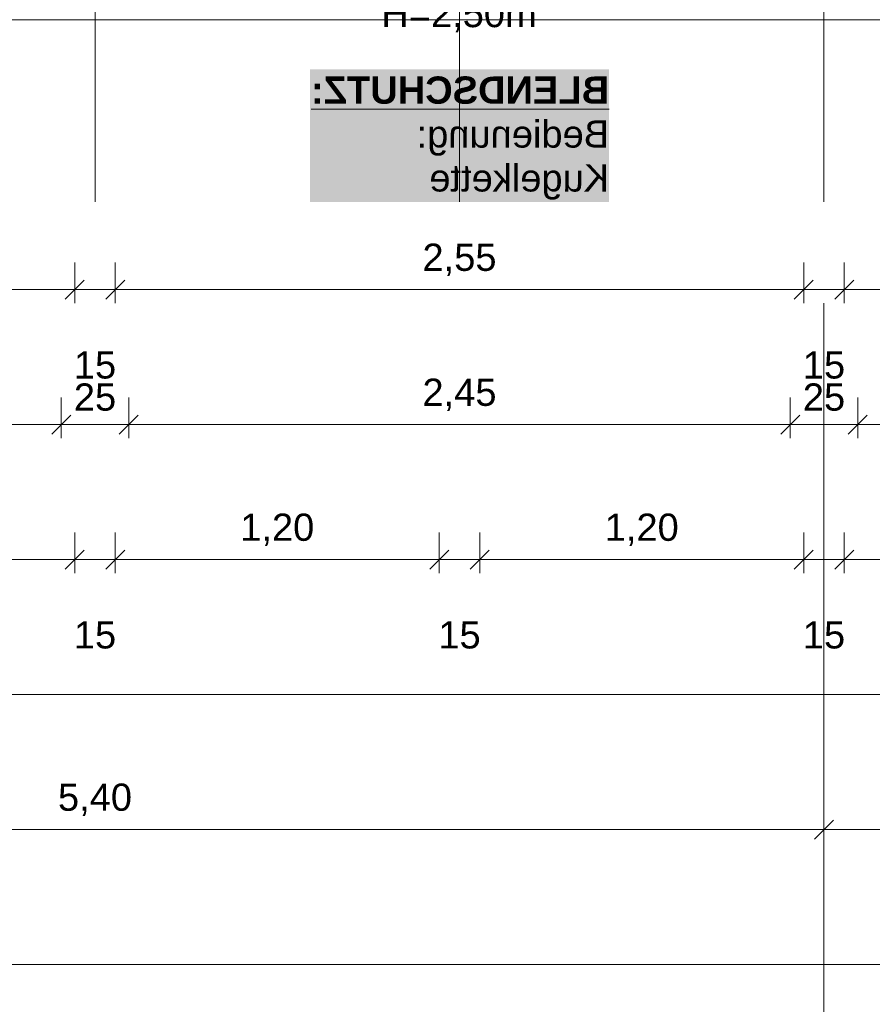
# Model space of a CAD drawing. Header units: metres. Extents: x -49 to 152, y -127 to 99.
# Tile 10 of 177: x -36.73 to -33.57, y -25.92 to -22.27. Entities that reach past the tile are written whole.
import ezdxf

# ---------------------------------------------------------------- set-up
doc = ezdxf.new("R2010")
doc.units = ezdxf.units.M
doc.header["$PDMODE"] = 1
doc.header["$PDSIZE"] = -2
doc.linetypes.add('Achsen 01', pattern=[5.291531, 3.175, -1.058062, 0.352704, -0.705764])
doc.linetypes.add('Raster 01', pattern=[2, 1, -1])
doc.layers.get('0').update_dxf_attribs({"lineweight": 25})
for name, color, linetype, lineweight, true_color in [('014_Fassadenarbeiten-000 Aufsicht Betonfertigteile', 7, 'Continuous', 9, 0xc0c0c0), ('AV1-Achsen', 1, 'Achsen 01', 18, 0xff0000), ('AV1-Raster', 7, 'Raster 01', 9, 0xa6a6a6)]:
    doc.layers.add(name, color=color, linetype=linetype, lineweight=lineweight, true_color=true_color)
for name, color, linetype, lineweight in [('030_Sonnenschutzarbeiten-BLENDSCHUTZ', 7, 'Continuous', 5), ('030_Sonnenschutzarbeiten-BLENDSCHUTZ  Beschriftung', 7, 'Continuous', 5), ('_1.35m (3D)', 7, 'Continuous', 9), ('_GRU (2D)', 7, 'Continuous', 9), ('_OG 3 (2D)', 7, 'Continuous', 9), ('_OG 3 - DS (2D)', 7, 'Continuous', 9), ('Bemaßung-Bemaßung', 7, 'Continuous', 9)]:
    doc.layers.add(name, color=color, linetype=linetype, lineweight=lineweight)
doc.layers.get('0').freeze()
doc.styles.add('Arial', font='arial.ttf')
doc.styles.add('Arial (bold)', font='arialbd.ttf')
doc.dimstyles.new('COE 50', dxfattribs={"dimtxt": 100.872396, "dimasz": 0.001414, "dimexe": 0.001, "dimexo": 0.01, "dimgap": 0.001, "dimtad": 1, "dimdec": 3, "dimtxsty": 'Arial', "dimblk": 'VW_SLASH-3', "dimblk1": 'VW_SLASH-3', "dimblk2": 'VW_SLASH-3', "dimcen": 0, "dimadec": 3, "dimazin": 0, "dimtfac": 0.8, "dimtdec": 3, "dimtix": 1, "dimtmove": 0, "dimatfit": 0, "dimldrblk": 'VW_SLASH-2', "dimfxl": 0.002, "dimfxlon": 1, "dimfrac": 2, "dimtolj": 1, "dimarcsym": 0})

# ---------------------------------------------------------------- blocks, each defined once
blk = doc.blocks.new('Group-4')
at = {"layer": 'AV1-Raster'}
for p, q in [((-36.45, -22.95), (-36.45, 1.35)), ((-35.1, -22.95), (-35.1, 1.35)), ((-33.75, -22.95), (-33.75, 1.35))]:
    blk.add_line(p, q, dxfattribs=at)
blk = doc.blocks.new('1.35m (3D)')
at = {"layer": 'AV1-Raster', "color": 7}
blk.add_blockref('Group-4', (0, 0), dxfattribs=at)
blk = doc.blocks.new('Blendschutz Beschriftung')
at = {"layer": '030_Sonnenschutzarbeiten-BLENDSCHUTZ  Beschriftung', "color": 254, "linetype": 'Continuous', "transparency": 33554559}
blk.add_solid([(-0.554, -0.1644), (0.554, -0.1644), (-0.554, 0.3267), (0.554, 0.3267)], dxfattribs=at)
at = {"layer": '030_Sonnenschutzarbeiten-BLENDSCHUTZ  Beschriftung', "insert": (-0.554, 0.3002), "char_height": 0.100872, "attachment_point": 1, "line_spacing_factor": 0.967016, "style": 'Arial (bold)'}
blk.add_mtext('{\\LBLENDSCHUTZ:}{\\fArial|b0|i0|c0|p0;\\l\\PBedienung: \\PKugelkette }', dxfattribs=at)
blk = doc.blocks.new('OG 3 - DS (2D)')
at = {"layer": '030_Sonnenschutzarbeiten-BLENDSCHUTZ  Beschriftung', "color": 7, "xscale": -1}
blk.add_blockref('Blendschutz Beschriftung', (-35.1, -22.7856), dxfattribs=at)
at = {"layer": '030_Sonnenschutzarbeiten-BLENDSCHUTZ', "color": 7, "insert": (-35.3897, -22.2018), "char_height": 0.10087, "attachment_point": 1, "line_spacing_factor": 0.969122, "style": 'Arial'}
blk.add_mtext('H=2,50m', dxfattribs=at)
blk = doc.blocks.new('VW_SLASH-3')
at = {"color": 0, "linetype": 'ByBlock', "lineweight": -2, "transparency": 16777216}
blk.add_line((0, 0), (-1, 0), dxfattribs=at)
at = {"color": 0, "linetype": 'Continuous', "lineweight": 15, "transparency": 16777216, "flags": 128}
blk.add_lwpolyline([(0.5, 0.5), (-0.5, -0.5)], dxfattribs=at)
blk = doc.blocks.new('*D445')
at = {"layer": 'Bemaßung-Bemaßung', "color": 0, "lineweight": -2}
for p, q in [((-39.15, -25.675), (-39.15, -25.825)), ((0, -25.675), (0, -25.825)), ((-0.0707, -25.775), (-39.0793, -25.775))]:
    blk.add_line(p, q, dxfattribs=at)
at = {"layer": 'Defpoints', "color": 0}
for p in [(-39.15, -21.6), (0, -21.6), (-39.15, -25.775)]:
    blk.add_point(p, dxfattribs=at)
at = {"layer": 'Bemaßung-Bemaßung', "color": 0, "lineweight": -2, "xscale": 0.070693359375, "yscale": 0.070693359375, "zscale": 0.070693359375, "rotation": 180}
blk.add_blockref('VW_SLASH-3', (-39.15, -25.775), dxfattribs=at)
at = {"layer": 'Bemaßung-Bemaßung', "color": 0, "lineweight": -2, "xscale": 0.070693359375, "yscale": 0.070693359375, "zscale": 0.070693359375}
blk.add_blockref('VW_SLASH-3', (0, -25.775), dxfattribs=at)
at = {"layer": 'Bemaßung-Bemaßung', "color": 0, "insert": (-19.575, -25.6341), "char_height": 0.15131, "attachment_point": 5, "style": 'Arial'}
blk.add_mtext('\\A1;39,15', dxfattribs=at)
blk = doc.blocks.new('VW_SLASH-2')
at = {"color": 0, "linetype": 'ByBlock', "lineweight": -2, "transparency": 16777216}
blk.add_line((0, 0), (-1, 0), dxfattribs=at)
at = {"color": 0, "linetype": 'Continuous', "lineweight": 15, "transparency": 16777216, "flags": 128}
blk.add_lwpolyline([(0.5, 0.5), (-0.5, -0.5)], dxfattribs=at)
blk = doc.blocks.new('*D446')
at = {"layer": 'Bemaßung-Bemaßung', "color": 0, "lineweight": -2}
for p, q in [((-39.15, -25.175), (-39.15, -25.325)), ((-33.75, -25.175), (-33.75, -25.325)), ((-33.8207, -25.275), (-39.0793, -25.275))]:
    blk.add_line(p, q, dxfattribs=at)
at = {"layer": 'Defpoints', "color": 0}
for p in [(-39.15, -21.6), (-33.75, -21.6), (-39.15, -25.275)]:
    blk.add_point(p, dxfattribs=at)
at = {"layer": 'Bemaßung-Bemaßung', "color": 0, "lineweight": -2, "xscale": 0.070693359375, "yscale": 0.070693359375, "zscale": 0.070693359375, "rotation": 180}
blk.add_blockref('VW_SLASH-3', (-39.15, -25.275), dxfattribs=at)
at = {"layer": 'Bemaßung-Bemaßung', "color": 0, "lineweight": -2, "xscale": 0.070693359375, "yscale": 0.070693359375, "zscale": 0.070693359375}
blk.add_blockref('VW_SLASH-3', (-33.75, -25.275), dxfattribs=at)
at = {"layer": 'Bemaßung-Bemaßung', "color": 0, "insert": (-36.45, -25.1644), "char_height": 0.10087, "attachment_point": 5, "style": 'Arial'}
blk.add_mtext('\\A1;5,40', dxfattribs=at)
blk = doc.blocks.new('*D447')
at = {"layer": 'Bemaßung-Bemaßung', "color": 0, "lineweight": -2}
for p, q in [((-33.75, -25.175), (-33.75, -25.325)), ((-28.35, -25.175), (-28.35, -25.325)), ((-28.4207, -25.275), (-33.6793, -25.275))]:
    blk.add_line(p, q, dxfattribs=at)
at = {"layer": 'Defpoints', "color": 0}
for p in [(-33.75, -21.6), (-28.35, -21.6), (-33.75, -25.275)]:
    blk.add_point(p, dxfattribs=at)
at = {"layer": 'Bemaßung-Bemaßung', "color": 0, "lineweight": -2, "xscale": 0.070693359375, "yscale": 0.070693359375, "zscale": 0.070693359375, "rotation": 180}
blk.add_blockref('VW_SLASH-3', (-33.75, -25.275), dxfattribs=at)
at = {"layer": 'Bemaßung-Bemaßung', "color": 0, "lineweight": -2, "xscale": 0.070693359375, "yscale": 0.070693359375, "zscale": 0.070693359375}
blk.add_blockref('VW_SLASH-3', (-28.35, -25.275), dxfattribs=at)
at = {"layer": 'Bemaßung-Bemaßung', "color": 0, "insert": (-31.05, -25.1644), "char_height": 0.10087, "attachment_point": 5, "style": 'Arial'}
blk.add_mtext('\\A1;5,40', dxfattribs=at)
blk = doc.blocks.new('*D453')
at = {"layer": 'Bemaßung-Bemaßung', "color": 0, "lineweight": -2}
for p, q in [((-39.825, -24.675), (-39.825, -24.825)), ((0.675, -24.675), (0.675, -24.825)), ((0.6043, -24.775), (-39.7543, -24.775))]:
    blk.add_line(p, q, dxfattribs=at)
at = {"layer": 'Defpoints', "color": 0}
for p in [(-39.825, -22.275), (0.675, -22.275), (-39.825, -24.775)]:
    blk.add_point(p, dxfattribs=at)
at = {"layer": 'Bemaßung-Bemaßung', "color": 0, "lineweight": -2, "xscale": 0.070693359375, "yscale": 0.070693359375, "zscale": 0.070693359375, "rotation": 180}
blk.add_blockref('VW_SLASH-3', (-39.825, -24.775), dxfattribs=at)
at = {"layer": 'Bemaßung-Bemaßung', "color": 0, "lineweight": -2, "xscale": 0.070693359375, "yscale": 0.070693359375, "zscale": 0.070693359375}
blk.add_blockref('VW_SLASH-3', (0.675, -24.775), dxfattribs=at)
at = {"layer": 'Bemaßung-Bemaßung', "color": 0, "insert": (-19.575, -24.6644), "char_height": 0.10087, "attachment_point": 5, "style": 'Arial'}
blk.add_mtext('\\A1;40,50', dxfattribs=at)
blk = doc.blocks.new('*D505')
at = {"layer": 'Bemaßung-Bemaßung', "color": 0, "linetype": 'Continuous', "lineweight": -2}
for p, q in [((-33.675, -24.175), (-33.675, -24.325)), ((-32.475, -24.175), (-32.475, -24.325)), ((-33.6043, -24.275), (-32.5457, -24.275))]:
    blk.add_line(p, q, dxfattribs=at)
at = {"layer": 'Defpoints', "color": 0}
for p in [(-33.675, -22.275), (-32.475, -22.275), (-32.475, -24.275)]:
    blk.add_point(p, dxfattribs=at)
at = {"layer": 'Bemaßung-Bemaßung', "color": 0, "lineweight": -2, "xscale": 0.070693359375, "yscale": 0.070693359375, "zscale": 0.070693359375, "rotation": 180}
blk.add_blockref('VW_SLASH-3', (-33.675, -24.275), dxfattribs=at)
at = {"layer": 'Bemaßung-Bemaßung', "color": 0, "lineweight": -2, "xscale": 0.070693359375, "yscale": 0.070693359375, "zscale": 0.070693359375}
blk.add_blockref('VW_SLASH-3', (-32.475, -24.275), dxfattribs=at)
at = {"layer": 'Bemaßung-Bemaßung', "color": 0, "insert": (-33.075, -24.1644), "char_height": 0.10087, "attachment_point": 5, "style": 'Arial'}
blk.add_mtext('\\A1;1,20', dxfattribs=at)
blk = doc.blocks.new('*D506')
at = {"layer": 'Bemaßung-Bemaßung', "color": 0, "linetype": 'Continuous', "lineweight": -2}
for p, q in [((-33.825, -24.175), (-33.825, -24.325)), ((-33.675, -24.175), (-33.675, -24.325)), ((-33.8957, -24.275), (-33.9664, -24.275)), ((-33.825, -24.275), (-33.675, -24.275)), ((-33.6043, -24.275), (-33.5336, -24.275))]:
    blk.add_line(p, q, dxfattribs=at)
at = {"layer": 'Defpoints', "color": 0}
for p in [(-33.825, -22.275), (-33.675, -22.275), (-33.675, -24.275)]:
    blk.add_point(p, dxfattribs=at)
at = {"layer": 'Bemaßung-Bemaßung', "color": 0, "lineweight": -2, "xscale": 0.070693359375, "yscale": 0.070693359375, "zscale": 0.070693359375}
blk.add_blockref('VW_SLASH-3', (-33.825, -24.275), dxfattribs=at)
at = {"layer": 'Bemaßung-Bemaßung', "color": 0, "lineweight": -2, "xscale": 0.070693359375, "yscale": 0.070693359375, "zscale": 0.070693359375, "rotation": 180}
blk.add_blockref('VW_SLASH-3', (-33.675, -24.275), dxfattribs=at)
at = {"layer": 'Bemaßung-Bemaßung', "color": 0, "insert": (-33.75, -24.5545), "char_height": 0.10087, "attachment_point": 5, "style": 'Arial'}
blk.add_mtext('\\A1;15', dxfattribs=at)
blk = doc.blocks.new('*D507')
at = {"layer": 'Bemaßung-Bemaßung', "color": 0, "linetype": 'Continuous', "lineweight": -2}
for p, q in [((-35.025, -24.175), (-35.025, -24.325)), ((-33.825, -24.175), (-33.825, -24.325)), ((-34.9543, -24.275), (-33.8957, -24.275))]:
    blk.add_line(p, q, dxfattribs=at)
at = {"layer": 'Defpoints', "color": 0}
for p in [(-35.025, -22.275), (-33.825, -22.275), (-33.825, -24.275)]:
    blk.add_point(p, dxfattribs=at)
at = {"layer": 'Bemaßung-Bemaßung', "color": 0, "lineweight": -2, "xscale": 0.070693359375, "yscale": 0.070693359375, "zscale": 0.070693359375, "rotation": 180}
blk.add_blockref('VW_SLASH-3', (-35.025, -24.275), dxfattribs=at)
at = {"layer": 'Bemaßung-Bemaßung', "color": 0, "lineweight": -2, "xscale": 0.070693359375, "yscale": 0.070693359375, "zscale": 0.070693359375}
blk.add_blockref('VW_SLASH-3', (-33.825, -24.275), dxfattribs=at)
at = {"layer": 'Bemaßung-Bemaßung', "color": 0, "insert": (-34.425, -24.1644), "char_height": 0.10087, "attachment_point": 5, "style": 'Arial'}
blk.add_mtext('\\A1;1,20', dxfattribs=at)
blk = doc.blocks.new('*D508')
at = {"layer": 'Bemaßung-Bemaßung', "color": 0, "linetype": 'Continuous', "lineweight": -2}
for p, q in [((-35.175, -24.175), (-35.175, -24.325)), ((-35.025, -24.175), (-35.025, -24.325)), ((-35.2457, -24.275), (-35.3164, -24.275)), ((-35.175, -24.275), (-35.025, -24.275)), ((-34.9543, -24.275), (-34.8836, -24.275))]:
    blk.add_line(p, q, dxfattribs=at)
at = {"layer": 'Defpoints', "color": 0}
for p in [(-35.175, -22.275), (-35.025, -22.275), (-35.025, -24.275)]:
    blk.add_point(p, dxfattribs=at)
at = {"layer": 'Bemaßung-Bemaßung', "color": 0, "lineweight": -2, "xscale": 0.070693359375, "yscale": 0.070693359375, "zscale": 0.070693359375}
blk.add_blockref('VW_SLASH-3', (-35.175, -24.275), dxfattribs=at)
at = {"layer": 'Bemaßung-Bemaßung', "color": 0, "lineweight": -2, "xscale": 0.070693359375, "yscale": 0.070693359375, "zscale": 0.070693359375, "rotation": 180}
blk.add_blockref('VW_SLASH-3', (-35.025, -24.275), dxfattribs=at)
at = {"layer": 'Bemaßung-Bemaßung', "color": 0, "insert": (-35.1, -24.5545), "char_height": 0.10087, "attachment_point": 5, "style": 'Arial'}
blk.add_mtext('\\A1;15', dxfattribs=at)
blk = doc.blocks.new('*D509')
at = {"layer": 'Bemaßung-Bemaßung', "color": 0, "linetype": 'Continuous', "lineweight": -2}
for p, q in [((-36.375, -24.175), (-36.375, -24.325)), ((-35.175, -24.175), (-35.175, -24.325)), ((-36.3043, -24.275), (-35.2457, -24.275))]:
    blk.add_line(p, q, dxfattribs=at)
at = {"layer": 'Defpoints', "color": 0}
for p in [(-36.375, -22.275), (-35.175, -22.275), (-35.175, -24.275)]:
    blk.add_point(p, dxfattribs=at)
at = {"layer": 'Bemaßung-Bemaßung', "color": 0, "lineweight": -2, "xscale": 0.070693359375, "yscale": 0.070693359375, "zscale": 0.070693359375, "rotation": 180}
blk.add_blockref('VW_SLASH-3', (-36.375, -24.275), dxfattribs=at)
at = {"layer": 'Bemaßung-Bemaßung', "color": 0, "lineweight": -2, "xscale": 0.070693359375, "yscale": 0.070693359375, "zscale": 0.070693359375}
blk.add_blockref('VW_SLASH-3', (-35.175, -24.275), dxfattribs=at)
at = {"layer": 'Bemaßung-Bemaßung', "color": 0, "insert": (-35.775, -24.1644), "char_height": 0.10087, "attachment_point": 5, "style": 'Arial'}
blk.add_mtext('\\A1;1,20', dxfattribs=at)
blk = doc.blocks.new('*D510')
at = {"layer": 'Bemaßung-Bemaßung', "color": 0, "linetype": 'Continuous', "lineweight": -2}
for p, q in [((-36.525, -24.175), (-36.525, -24.325)), ((-36.375, -24.175), (-36.375, -24.325)), ((-36.5957, -24.275), (-36.6664, -24.275)), ((-36.525, -24.275), (-36.375, -24.275)), ((-36.3043, -24.275), (-36.2336, -24.275))]:
    blk.add_line(p, q, dxfattribs=at)
at = {"layer": 'Defpoints', "color": 0}
for p in [(-36.525, -22.275), (-36.375, -22.275), (-36.375, -24.275)]:
    blk.add_point(p, dxfattribs=at)
at = {"layer": 'Bemaßung-Bemaßung', "color": 0, "lineweight": -2, "xscale": 0.070693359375, "yscale": 0.070693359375, "zscale": 0.070693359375}
blk.add_blockref('VW_SLASH-3', (-36.525, -24.275), dxfattribs=at)
at = {"layer": 'Bemaßung-Bemaßung', "color": 0, "lineweight": -2, "xscale": 0.070693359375, "yscale": 0.070693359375, "zscale": 0.070693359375, "rotation": 180}
blk.add_blockref('VW_SLASH-3', (-36.375, -24.275), dxfattribs=at)
at = {"layer": 'Bemaßung-Bemaßung', "color": 0, "insert": (-36.45, -24.5545), "char_height": 0.10087, "attachment_point": 5, "style": 'Arial'}
blk.add_mtext('\\A1;15', dxfattribs=at)
blk = doc.blocks.new('*D511')
at = {"layer": 'Bemaßung-Bemaßung', "color": 0, "linetype": 'Continuous', "lineweight": -2}
for p, q in [((-37.725, -24.175), (-37.725, -24.325)), ((-36.525, -24.175), (-36.525, -24.325)), ((-37.6543, -24.275), (-36.5957, -24.275))]:
    blk.add_line(p, q, dxfattribs=at)
at = {"layer": 'Defpoints', "color": 0}
for p in [(-37.725, -22.275), (-36.525, -22.275), (-36.525, -24.275)]:
    blk.add_point(p, dxfattribs=at)
at = {"layer": 'Bemaßung-Bemaßung', "color": 0, "lineweight": -2, "xscale": 0.070693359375, "yscale": 0.070693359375, "zscale": 0.070693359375, "rotation": 180}
blk.add_blockref('VW_SLASH-3', (-37.725, -24.275), dxfattribs=at)
at = {"layer": 'Bemaßung-Bemaßung', "color": 0, "lineweight": -2, "xscale": 0.070693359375, "yscale": 0.070693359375, "zscale": 0.070693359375}
blk.add_blockref('VW_SLASH-3', (-36.525, -24.275), dxfattribs=at)
at = {"layer": 'Bemaßung-Bemaßung', "color": 0, "insert": (-37.125, -24.1644), "char_height": 0.10087, "attachment_point": 5, "style": 'Arial'}
blk.add_mtext('\\A1;1,20', dxfattribs=at)
blk = doc.blocks.new('*D518')
at = {"layer": 'Bemaßung-Bemaßung', "color": 0, "lineweight": -2}
for p, q in [((-39.025, -23.675), (-39.025, -23.825)), ((-36.575, -23.675), (-36.575, -23.825)), ((-36.6457, -23.775), (-38.9543, -23.775))]:
    blk.add_line(p, q, dxfattribs=at)
at = {"layer": 'Defpoints', "color": 0}
for p in [(-36.575, -21.475), (-39.025, -21.725), (-39.025, -23.775)]:
    blk.add_point(p, dxfattribs=at)
at = {"layer": 'Bemaßung-Bemaßung', "color": 0, "lineweight": -2, "xscale": 0.070693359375, "yscale": 0.070693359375, "zscale": 0.070693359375, "rotation": 180}
blk.add_blockref('VW_SLASH-3', (-39.025, -23.775), dxfattribs=at)
at = {"layer": 'Bemaßung-Bemaßung', "color": 0, "lineweight": -2, "xscale": 0.070693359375, "yscale": 0.070693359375, "zscale": 0.070693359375}
blk.add_blockref('VW_SLASH-3', (-36.575, -23.775), dxfattribs=at)
at = {"layer": 'Bemaßung-Bemaßung', "color": 0, "insert": (-37.8, -23.6644), "char_height": 0.10087, "attachment_point": 5, "style": 'Arial'}
blk.add_mtext('\\A1;2,45', dxfattribs=at)
blk = doc.blocks.new('*D519')
at = {"layer": 'Bemaßung-Bemaßung', "color": 0, "lineweight": -2}
for p, q in [((-36.575, -23.675), (-36.575, -23.825)), ((-36.325, -23.675), (-36.325, -23.825)), ((-36.3957, -23.775), (-36.5043, -23.775))]:
    blk.add_line(p, q, dxfattribs=at)
at = {"layer": 'Defpoints', "color": 0}
for p in [(-36.575, -21.475), (-36.325, -21.475), (-36.575, -23.775)]:
    blk.add_point(p, dxfattribs=at)
at = {"layer": 'Bemaßung-Bemaßung', "color": 0, "lineweight": -2, "xscale": 0.070693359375, "yscale": 0.070693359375, "zscale": 0.070693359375, "rotation": 180}
blk.add_blockref('VW_SLASH-3', (-36.575, -23.775), dxfattribs=at)
at = {"layer": 'Bemaßung-Bemaßung', "color": 0, "lineweight": -2, "xscale": 0.070693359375, "yscale": 0.070693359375, "zscale": 0.070693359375}
blk.add_blockref('VW_SLASH-3', (-36.325, -23.775), dxfattribs=at)
at = {"layer": 'Bemaßung-Bemaßung', "color": 0, "insert": (-36.45, -23.6735), "char_height": 0.10087, "attachment_point": 5, "style": 'Arial'}
blk.add_mtext('\\A1;25', dxfattribs=at)
blk = doc.blocks.new('*D520')
at = {"layer": 'Bemaßung-Bemaßung', "color": 0, "lineweight": -2}
for p, q in [((-36.325, -23.675), (-36.325, -23.825)), ((-33.875, -23.675), (-33.875, -23.825)), ((-33.9457, -23.775), (-36.2543, -23.775))]:
    blk.add_line(p, q, dxfattribs=at)
at = {"layer": 'Defpoints', "color": 0}
for p in [(-36.325, -21.475), (-33.875, -21.475), (-36.325, -23.775)]:
    blk.add_point(p, dxfattribs=at)
at = {"layer": 'Bemaßung-Bemaßung', "color": 0, "lineweight": -2, "xscale": 0.070693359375, "yscale": 0.070693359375, "zscale": 0.070693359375, "rotation": 180}
blk.add_blockref('VW_SLASH-3', (-36.325, -23.775), dxfattribs=at)
at = {"layer": 'Bemaßung-Bemaßung', "color": 0, "lineweight": -2, "xscale": 0.070693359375, "yscale": 0.070693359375, "zscale": 0.070693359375}
blk.add_blockref('VW_SLASH-3', (-33.875, -23.775), dxfattribs=at)
at = {"layer": 'Bemaßung-Bemaßung', "color": 0, "insert": (-35.1, -23.6644), "char_height": 0.10087, "attachment_point": 5, "style": 'Arial'}
blk.add_mtext('\\A1;2,45', dxfattribs=at)
blk = doc.blocks.new('*D521')
at = {"layer": 'Bemaßung-Bemaßung', "color": 0, "lineweight": -2}
for p, q in [((-33.875, -23.675), (-33.875, -23.825)), ((-33.625, -23.675), (-33.625, -23.825)), ((-33.6957, -23.775), (-33.8043, -23.775))]:
    blk.add_line(p, q, dxfattribs=at)
at = {"layer": 'Defpoints', "color": 0}
for p in [(-33.875, -21.475), (-33.625, -21.475), (-33.875, -23.775)]:
    blk.add_point(p, dxfattribs=at)
at = {"layer": 'Bemaßung-Bemaßung', "color": 0, "lineweight": -2, "xscale": 0.070693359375, "yscale": 0.070693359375, "zscale": 0.070693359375, "rotation": 180}
blk.add_blockref('VW_SLASH-3', (-33.875, -23.775), dxfattribs=at)
at = {"layer": 'Bemaßung-Bemaßung', "color": 0, "lineweight": -2, "xscale": 0.070693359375, "yscale": 0.070693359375, "zscale": 0.070693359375}
blk.add_blockref('VW_SLASH-3', (-33.625, -23.775), dxfattribs=at)
at = {"layer": 'Bemaßung-Bemaßung', "color": 0, "insert": (-33.75, -23.6735), "char_height": 0.10087, "attachment_point": 5, "style": 'Arial'}
blk.add_mtext('\\A1;25', dxfattribs=at)
blk = doc.blocks.new('*D522')
at = {"layer": 'Bemaßung-Bemaßung', "color": 0, "lineweight": -2}
for p, q in [((-33.625, -23.675), (-33.625, -23.825)), ((-31.175, -23.675), (-31.175, -23.825)), ((-31.2457, -23.775), (-33.5543, -23.775))]:
    blk.add_line(p, q, dxfattribs=at)
at = {"layer": 'Defpoints', "color": 0}
for p in [(-33.625, -21.475), (-31.175, -21.475), (-33.625, -23.775)]:
    blk.add_point(p, dxfattribs=at)
at = {"layer": 'Bemaßung-Bemaßung', "color": 0, "lineweight": -2, "xscale": 0.070693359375, "yscale": 0.070693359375, "zscale": 0.070693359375, "rotation": 180}
blk.add_blockref('VW_SLASH-3', (-33.625, -23.775), dxfattribs=at)
at = {"layer": 'Bemaßung-Bemaßung', "color": 0, "lineweight": -2, "xscale": 0.070693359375, "yscale": 0.070693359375, "zscale": 0.070693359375}
blk.add_blockref('VW_SLASH-3', (-31.175, -23.775), dxfattribs=at)
at = {"layer": 'Bemaßung-Bemaßung', "color": 0, "insert": (-32.4, -23.6644), "char_height": 0.10087, "attachment_point": 5, "style": 'Arial'}
blk.add_mtext('\\A1;2,45', dxfattribs=at)
blk = doc.blocks.new('*D729')
at = {"layer": 'Bemaßung-Bemaßung', "color": 0, "linetype": 'Continuous', "lineweight": -2}
for p, q in [((-39.025, -23.175), (-39.025, -23.325)), ((-36.525, -23.175), (-36.525, -23.325)), ((-36.5957, -23.275), (-38.9543, -23.275))]:
    blk.add_line(p, q, dxfattribs=at)
at = {"layer": 'Defpoints', "color": 0}
for p in [(-36.525, -21.475), (-39.025, -21.725), (-39.025, -23.275)]:
    blk.add_point(p, dxfattribs=at)
at = {"layer": 'Bemaßung-Bemaßung', "color": 0, "lineweight": -2, "xscale": 0.070693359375, "yscale": 0.070693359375, "zscale": 0.070693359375, "rotation": 180}
blk.add_blockref('VW_SLASH-3', (-39.025, -23.275), dxfattribs=at)
at = {"layer": 'Bemaßung-Bemaßung', "color": 0, "lineweight": -2, "xscale": 0.070693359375, "yscale": 0.070693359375, "zscale": 0.070693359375}
blk.add_blockref('VW_SLASH-3', (-36.525, -23.275), dxfattribs=at)
at = {"layer": 'Bemaßung-Bemaßung', "color": 0, "insert": (-37.775, -23.1644), "char_height": 0.10087, "attachment_point": 5, "style": 'Arial'}
blk.add_mtext('\\A1;2,50', dxfattribs=at)
blk = doc.blocks.new('*D730')
at = {"layer": 'Bemaßung-Bemaßung', "color": 0, "linetype": 'Continuous', "lineweight": -2}
for p, q in [((-36.525, -23.175), (-36.525, -23.325)), ((-36.375, -23.175), (-36.375, -23.325)), ((-36.5957, -23.275), (-36.6664, -23.275)), ((-36.375, -23.275), (-36.525, -23.275)), ((-36.3043, -23.275), (-36.2336, -23.275))]:
    blk.add_line(p, q, dxfattribs=at)
at = {"layer": 'Defpoints', "color": 0}
for p in [(-36.525, -21.475), (-36.375, -21.475), (-36.525, -23.275)]:
    blk.add_point(p, dxfattribs=at)
at = {"layer": 'Bemaßung-Bemaßung', "color": 0, "lineweight": -2, "xscale": 0.070693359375, "yscale": 0.070693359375, "zscale": 0.070693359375}
blk.add_blockref('VW_SLASH-3', (-36.525, -23.275), dxfattribs=at)
at = {"layer": 'Bemaßung-Bemaßung', "color": 0, "lineweight": -2, "xscale": 0.070693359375, "yscale": 0.070693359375, "zscale": 0.070693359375, "rotation": 180}
blk.add_blockref('VW_SLASH-3', (-36.375, -23.275), dxfattribs=at)
at = {"layer": 'Bemaßung-Bemaßung', "color": 0, "insert": (-36.45, -23.5545), "char_height": 0.10087, "attachment_point": 5, "style": 'Arial'}
blk.add_mtext('\\A1;15', dxfattribs=at)
blk = doc.blocks.new('*D731')
at = {"layer": 'Bemaßung-Bemaßung', "color": 0, "linetype": 'Continuous', "lineweight": -2}
for p, q in [((-36.375, -23.175), (-36.375, -23.325)), ((-33.825, -23.175), (-33.825, -23.325)), ((-33.8957, -23.275), (-36.3043, -23.275))]:
    blk.add_line(p, q, dxfattribs=at)
at = {"layer": 'Defpoints', "color": 0}
for p in [(-36.375, -21.475), (-33.825, -21.475), (-36.375, -23.275)]:
    blk.add_point(p, dxfattribs=at)
at = {"layer": 'Bemaßung-Bemaßung', "color": 0, "lineweight": -2, "xscale": 0.070693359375, "yscale": 0.070693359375, "zscale": 0.070693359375, "rotation": 180}
blk.add_blockref('VW_SLASH-3', (-36.375, -23.275), dxfattribs=at)
at = {"layer": 'Bemaßung-Bemaßung', "color": 0, "lineweight": -2, "xscale": 0.070693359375, "yscale": 0.070693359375, "zscale": 0.070693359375}
blk.add_blockref('VW_SLASH-3', (-33.825, -23.275), dxfattribs=at)
at = {"layer": 'Bemaßung-Bemaßung', "color": 0, "insert": (-35.1, -23.1644), "char_height": 0.10087, "attachment_point": 5, "style": 'Arial'}
blk.add_mtext('\\A1;2,55', dxfattribs=at)
blk = doc.blocks.new('*D732')
at = {"layer": 'Bemaßung-Bemaßung', "color": 0, "linetype": 'Continuous', "lineweight": -2}
for p, q in [((-33.825, -23.175), (-33.825, -23.325)), ((-33.675, -23.175), (-33.675, -23.325)), ((-33.8957, -23.275), (-33.9664, -23.275)), ((-33.675, -23.275), (-33.825, -23.275)), ((-33.6043, -23.275), (-33.5336, -23.275))]:
    blk.add_line(p, q, dxfattribs=at)
at = {"layer": 'Defpoints', "color": 0}
for p in [(-33.825, -21.475), (-33.675, -21.475), (-33.825, -23.275)]:
    blk.add_point(p, dxfattribs=at)
at = {"layer": 'Bemaßung-Bemaßung', "color": 0, "lineweight": -2, "xscale": 0.070693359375, "yscale": 0.070693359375, "zscale": 0.070693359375}
blk.add_blockref('VW_SLASH-3', (-33.825, -23.275), dxfattribs=at)
at = {"layer": 'Bemaßung-Bemaßung', "color": 0, "lineweight": -2, "xscale": 0.070693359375, "yscale": 0.070693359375, "zscale": 0.070693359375, "rotation": 180}
blk.add_blockref('VW_SLASH-3', (-33.675, -23.275), dxfattribs=at)
at = {"layer": 'Bemaßung-Bemaßung', "color": 0, "insert": (-33.75, -23.5545), "char_height": 0.10087, "attachment_point": 5, "style": 'Arial'}
blk.add_mtext('\\A1;15', dxfattribs=at)
blk = doc.blocks.new('*D733')
at = {"layer": 'Bemaßung-Bemaßung', "color": 0, "linetype": 'Continuous', "lineweight": -2}
for p, q in [((-33.675, -23.175), (-33.675, -23.325)), ((-31.125, -23.175), (-31.125, -23.325)), ((-31.1957, -23.275), (-33.6043, -23.275))]:
    blk.add_line(p, q, dxfattribs=at)
at = {"layer": 'Defpoints', "color": 0}
for p in [(-33.675, -21.475), (-31.125, -21.475), (-33.675, -23.275)]:
    blk.add_point(p, dxfattribs=at)
at = {"layer": 'Bemaßung-Bemaßung', "color": 0, "lineweight": -2, "xscale": 0.070693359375, "yscale": 0.070693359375, "zscale": 0.070693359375, "rotation": 180}
blk.add_blockref('VW_SLASH-3', (-33.675, -23.275), dxfattribs=at)
at = {"layer": 'Bemaßung-Bemaßung', "color": 0, "lineweight": -2, "xscale": 0.070693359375, "yscale": 0.070693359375, "zscale": 0.070693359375}
blk.add_blockref('VW_SLASH-3', (-31.125, -23.275), dxfattribs=at)
at = {"layer": 'Bemaßung-Bemaßung', "color": 0, "insert": (-32.4, -23.1644), "char_height": 0.10087, "attachment_point": 5, "style": 'Arial'}
blk.add_mtext('\\A1;2,55', dxfattribs=at)
blk = doc.blocks.new('Group-877')
at = {"layer": 'AV1-Achsen'}
blk.add_line((-33.75, -26.5), (-33.75, 4.9), dxfattribs=at)
blk = doc.blocks.new('GRU (2D)')
at = {"layer": 'AV1-Achsen', "color": 7}
blk.add_blockref('Group-877', (0, 0), dxfattribs=at)
blk = doc.blocks.new('OG 3 (2D)')
at = {"layer": '014_Fassadenarbeiten-000 Aufsicht Betonfertigteile', "flags": 128}
blk.add_lwpolyline([(-39.455, -21.905), (0.305, -21.905), (0.675, -22.275), (-39.825, -22.275)], close=True, dxfattribs=at)
at = {"layer": 'Bemaßung-Bemaßung'}
for base, p1, p2, text, picture, middle in [((-39.025, -23.775), (-36.575, -21.475), (-39.025, -21.725), '2,45', '*D518', (-37.8, -23.6644)), ((-36.575, -23.775), (-36.325, -21.475), (-36.575, -21.475), '25', '*D519', (-36.45, -23.6735)), ((-36.325, -23.775), (-33.875, -21.475), (-36.325, -21.475), '2,45', '*D520', (-35.1, -23.6644)), ((-33.875, -23.775), (-33.625, -21.475), (-33.875, -21.475), '25', '*D521', (-33.75, -23.6735)), ((-33.625, -23.775), (-31.175, -21.475), (-33.625, -21.475), '2,45', '*D522', (-32.4, -23.6644)), ((-39.825, -24.775), (0.675, -22.275), (-39.825, -22.275), '40,50', '*D453', (-19.575, -24.6644))]:
    dim = blk.add_linear_dim(base=base, p1=p1, p2=p2, text=text, dimstyle='COE 50', override={"dimtxt": 0.100872, "dimasz": 0.070693, "dimexe": 0.05, "dimgap": 0.05, "dimpost": '<>', "dimtxsty": 'Arial', "dimtmove": 2, "dimfxl": 0.1}, dxfattribs=at)
    dim.commit()
    dim.dimension.update_dxf_attribs({"geometry": picture, "text_midpoint": middle})
at = {"layer": 'Bemaßung-Bemaßung', "linetype": 'Continuous'}
for base, p1, p2, text, override, picture, middle in [((-39.025, -23.275), (-36.525, -21.475), (-39.025, -21.725), '2,50', {"dimtxt": 0.100872, "dimasz": 0.070693, "dimexe": 0.05, "dimgap": 0.05, "dimpost": '<>', "dimtxsty": 'Arial', "dimtmove": 2, "dimfxl": 0.1}, '*D729', (-37.775, -23.1644)), ((-36.525, -23.275), (-36.375, -21.475), (-36.525, -21.475), '15', {"dimtxt": 0.100872, "dimasz": 0.070693, "dimexe": 0.05, "dimgap": 0.05, "dimpost": '<>', "dimtxsty": 'Arial', "dimtix": 0, "dimtmove": 2, "dimfxl": 0.1}, '*D730', (-36.45, -23.5545)), ((-36.375, -23.275), (-33.825, -21.475), (-36.375, -21.475), '2,55', {"dimtxt": 0.100872, "dimasz": 0.070693, "dimexe": 0.05, "dimgap": 0.05, "dimpost": '<>', "dimtxsty": 'Arial', "dimtmove": 2, "dimfxl": 0.1}, '*D731', (-35.1, -23.1644)), ((-33.825, -23.275), (-33.675, -21.475), (-33.825, -21.475), '15', {"dimtxt": 0.100872, "dimasz": 0.070693, "dimexe": 0.05, "dimgap": 0.05, "dimpost": '<>', "dimtxsty": 'Arial', "dimtix": 0, "dimtmove": 2, "dimfxl": 0.1}, '*D732', (-33.75, -23.5545)), ((-33.675, -23.275), (-31.125, -21.475), (-33.675, -21.475), '2,55', {"dimtxt": 0.100872, "dimasz": 0.070693, "dimexe": 0.05, "dimgap": 0.05, "dimpost": '<>', "dimtxsty": 'Arial', "dimtmove": 2, "dimfxl": 0.1}, '*D733', (-32.4, -23.1644)), ((-36.525, -24.275), (-37.725, -22.275), (-36.525, -22.275), '1,20', {"dimtxt": 0.100872, "dimasz": 0.070693, "dimexe": 0.05, "dimgap": 0.05, "dimpost": '<>', "dimtxsty": 'Arial', "dimtmove": 2, "dimfxl": 0.1}, '*D511', (-37.125, -24.1644)), ((-36.375, -24.275), (-36.525, -22.275), (-36.375, -22.275), '15', {"dimtxt": 0.100872, "dimasz": 0.070693, "dimexe": 0.05, "dimgap": 0.05, "dimpost": '<>', "dimtxsty": 'Arial', "dimtix": 0, "dimtmove": 2, "dimfxl": 0.1}, '*D510', (-36.45, -24.5545)), ((-35.175, -24.275), (-36.375, -22.275), (-35.175, -22.275), '1,20', {"dimtxt": 0.100872, "dimasz": 0.070693, "dimexe": 0.05, "dimgap": 0.05, "dimpost": '<>', "dimtxsty": 'Arial', "dimtmove": 2, "dimfxl": 0.1}, '*D509', (-35.775, -24.1644)), ((-35.025, -24.275), (-35.175, -22.275), (-35.025, -22.275), '15', {"dimtxt": 0.100872, "dimasz": 0.070693, "dimexe": 0.05, "dimgap": 0.05, "dimpost": '<>', "dimtxsty": 'Arial', "dimtix": 0, "dimtmove": 2, "dimfxl": 0.1}, '*D508', (-35.1, -24.5545)), ((-33.825, -24.275), (-35.025, -22.275), (-33.825, -22.275), '1,20', {"dimtxt": 0.100872, "dimasz": 0.070693, "dimexe": 0.05, "dimgap": 0.05, "dimpost": '<>', "dimtxsty": 'Arial', "dimtmove": 2, "dimfxl": 0.1}, '*D507', (-34.425, -24.1644)), ((-33.675, -24.275), (-33.825, -22.275), (-33.675, -22.275), '15', {"dimtxt": 0.100872, "dimasz": 0.070693, "dimexe": 0.05, "dimgap": 0.05, "dimpost": '<>', "dimtxsty": 'Arial', "dimtix": 0, "dimtmove": 2, "dimfxl": 0.1}, '*D506', (-33.75, -24.5545)), ((-32.475, -24.275), (-33.675, -22.275), (-32.475, -22.275), '1,20', {"dimtxt": 0.100872, "dimasz": 0.070693, "dimexe": 0.05, "dimgap": 0.05, "dimpost": '<>', "dimtxsty": 'Arial', "dimtmove": 2, "dimfxl": 0.1}, '*D505', (-33.075, -24.1644))]:
    dim = blk.add_linear_dim(base=base, p1=p1, p2=p2, text=text, dimstyle='COE 50', override=override, dxfattribs=at)
    dim.commit()
    dim.dimension.update_dxf_attribs({"geometry": picture, "text_midpoint": middle})
at = {"layer": 'Bemaßung-Bemaßung', "color": 1}
for base, p1, p2, text, override, picture, middle in [((-39.15, -25.775), (0, -21.6), (-39.15, -21.6), '39,15', {"dimtxt": 0.151309, "dimasz": 0.070693, "dimexe": 0.05, "dimgap": 0.05, "dimpost": '<>', "dimtxsty": 'Arial', "dimtmove": 2, "dimfxl": 0.1}, '*D445', (-19.575, -25.6341)), ((-39.15, -25.275), (-33.75, -21.6), (-39.15, -21.6), '5,40', {"dimtxt": 0.100872, "dimasz": 0.070693, "dimexe": 0.05, "dimgap": 0.05, "dimpost": '<>', "dimtxsty": 'Arial', "dimtmove": 2, "dimfxl": 0.1}, '*D446', (-36.45, -25.1644)), ((-33.75, -25.275), (-28.35, -21.6), (-33.75, -21.6), '5,40', {"dimtxt": 0.100872, "dimasz": 0.070693, "dimexe": 0.05, "dimgap": 0.05, "dimpost": '<>', "dimtxsty": 'Arial', "dimtmove": 2, "dimfxl": 0.1}, '*D447', (-31.05, -25.1644))]:
    dim = blk.add_linear_dim(base=base, p1=p1, p2=p2, text=text, dimstyle='COE 50', override=override, dxfattribs=at)
    dim.commit()
    dim.dimension.update_dxf_attribs({"geometry": picture, "text_midpoint": middle})

msp = doc.modelspace()

# ---------------------------------------------------------------- block references
at = {"layer": '_1.35m (3D)'}
msp.add_blockref('1.35m (3D)', (0, 0), dxfattribs=at)

# ---------------------------------------------------------------- next in the draw order: block references
at = {"layer": '_OG 3 - DS (2D)'}
msp.add_blockref('OG 3 - DS (2D)', (0, 0), dxfattribs=at)

# ---------------------------------------------------------------- next in the draw order: block references
at = {"layer": '_OG 3 (2D)'}
msp.add_blockref('OG 3 (2D)', (0, 0), dxfattribs=at)

# ---------------------------------------------------------------- next in the draw order: block references
at = {"layer": '_GRU (2D)'}
msp.add_blockref('GRU (2D)', (0, 0), dxfattribs=at)

doc.saveas('drawing.dxf')
